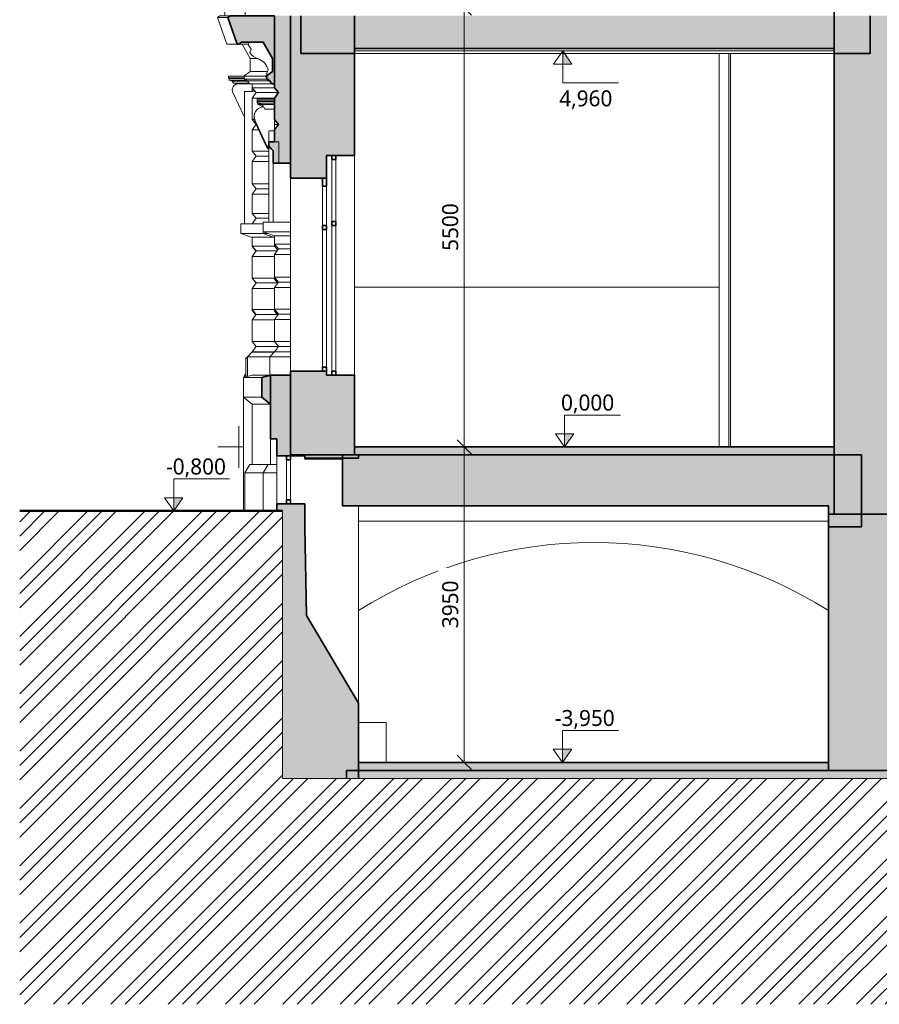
# Model space of a CAD drawing. Header units: metres. Extents: x -2.8 to 28.4, y -7 to 24.8.
# Tile 1 of 14: x -2.8 to 7.9, y -7 to 5.4. Entities that reach past the tile are written whole.
import ezdxf

# ---------------------------------------------------------------- set-up
doc = ezdxf.new("R2010")
doc.units = ezdxf.units.M
for name, color, linetype, lineweight in [('AV-KOTY', 7, 'Continuous', 5), ('AV-KOTY-100', 7, 'Continuous', 5), ('AV-LEGENDY', 7, 'Continuous', 18), ('AV-SRAFY', 7, 'Continuous', 35), ('AV-STAVBA', 7, 'Continuous', 18)]:
    doc.layers.add(name, color=color, linetype=linetype, lineweight=lineweight)
doc.styles.add('Trebuchet MS', font='trebuc.ttf', dxfattribs={"height": 0.2})
doc.dimstyles.new('2_mm_-_O_-_Blue_-_mm', dxfattribs={"dimscale": 0.3048, "dimtxt": 0.20619, "dimasz": 0.590551, "dimexe": 0.393701, "dimexo": 0.0625, "dimgap": 0.065617, "dimtad": 1, "dimdec": 0, "dimlfac": 1000, "dimzin": 0, "dimdsep": 46, "dimtxsty": 'Trebuchet MS', "dimblk1": 'OBLIQUE', "dimblk2": 'OBLIQUE', "dimsah": 1, "dimcen": 0.09, "dimazin": 0, "dimtfac": 1, "dimtdec": 4, "dimtix": 1, "dimtmove": 0, "dimatfit": 3, "dimfxl": 0.984252, "dimfxlon": 1, "dimtvp": 1, "dimtfill": 1, "dimtolj": 1, "dimtzin": 0, "dimarcsym": 2})

# ---------------------------------------------------------------- blocks, each defined once
blk = doc.blocks.new('WI_1-1_sklepní_s příčlemi_s klenutým nadpražím_2x šikmý parapet_ nadpraží - 1300x600-1035867-Řez A-A_')
at = {"layer": 'AV-STAVBA', "lineweight": 35}
for p, q in [((0.548, -0.11), (0.498, -0.11)), ((0.498, -0.11), (0.498, -0.16)), ((0.548, -0.16), (0.548, -0.11)), ((0.498, -0.16), (0.548, -0.16)), ((0.548, -0.66), (0.498, -0.66)), ((0.498, -0.66), (0.498, -0.71)), ((0.498, -0.71), (0.548, -0.71)), ((0.548, -0.71), (0.548, -0.66))]:
    blk.add_line(p, q, dxfattribs=at)
at = {"layer": 'AV-STAVBA'}
for p, q in [((0.498, -0.66), (0.498, -0.16)), ((0.548, -0.16), (0.548, -0.66))]:
    blk.add_line(p, q, dxfattribs=at)
blk = doc.blocks.new('GM_Detový svod_1 - GM_Detový svod_04-1520184-Řez A-A_')
at = {"layer": 'AV-STAVBA'}
blk.add_line((-0.039, 0.622), (-0.039, -0.8), dxfattribs=at)
at = {"layer": 'AV-STAVBA', "flags": 128}
for points in [[(-0.012, 0.918), (-0.015, 0.914), (-0.018, 0.909), (-0.02, 0.905), (-0.023, 0.9), (-0.025, 0.895), (-0.028, 0.889), (-0.03, 0.884), (-0.031, 0.879), (-0.033, 0.874)], [(-0.012, 0.915), (-0.013, 0.913), (-0.016, 0.909), (-0.019, 0.904), (-0.021, 0.899), (-0.023, 0.894), (-0.026, 0.889), (-0.028, 0.884), (-0.029, 0.878), (-0.031, 0.873)]]:
    blk.add_lwpolyline(points, dxfattribs=at)
blk = doc.blocks.new('Zdobná fasáda 1NP - Zdobná fasáda 1NP-1554848-Řez A-A_')
at = {"layer": 'AV-STAVBA'}
for points in [[(0.332, 3.553), (0.403, 3.553), (0.403, 3.821), (0.278, 3.821), (0.278, 3.769), (0.332, 3.704), (0.332, 3.66)], [(0.298, 0.535), (0.298, 0.9), (0.188, 0.871), (0.188, 0.624), (0.229, 0.591)]]:
    blk.add_hatch(color=256, dxfattribs=at).paths.add_polyline_path(points)
for p, q in [((-0.229, 4.645), (-0.038, 4.645)), ((-0.229, 4.622), (-0.229, 4.645)), ((-0.222, 4.615), (-0.229, 4.622)), ((-0.03, 4.622), (-0.229, 4.622)), ((-0.219, 4.595), (-0.222, 4.615)), ((-0.028, 4.615), (-0.222, 4.615)), ((-0.181, 4.581), (-0.219, 4.595)), ((-0.004, 4.595), (-0.219, 4.595)), ((-0.166, 4.555), (-0.181, 4.581)), ((0.013, 4.581), (-0.181, 4.581)), ((-0.174, 4.44), (-0.033, 4.137)), ((0.032, 4.555), (-0.166, 4.555)), ((-0.136, 4.547), (-0.141, 4.555)), ((-0.136, 4.547), (-0.106, 4.547)), ((-0.025, 4.547), (-0.106, 4.547)), ((-0.027, 4.452), (-0.027, 2.874)), ((0.068, 4.452), (-0.027, 4.452)), ((0.068, 4.547), (-0.025, 4.547)), ((0.068, 4.452), (0.068, 4.5)), ((0.105, 4.457), (0.068, 4.457)), ((0.131, 4.358), (0.348, 4.358)), ((0.131, 4.335), (0.131, 4.358)), ((0.131, 4.315), (0.131, 4.335)), ((0.138, 4.328), (0.131, 4.335)), ((0.348, 4.335), (0.131, 4.335)), ((0.141, 4.308), (0.138, 4.328)), ((0.348, 4.328), (0.138, 4.328)), ((0.138, 4.308), (0.131, 4.315)), ((0.14, 4.315), (0.131, 4.315)), ((0.141, 4.288), (0.138, 4.308)), ((0.142, 4.308), (0.138, 4.308)), ((0.195, 4.289), (0.141, 4.308)), ((0.348, 4.308), (0.141, 4.308)), ((0.195, 4.269), (0.141, 4.288)), ((0.195, 4.288), (0.141, 4.288)), ((0.228, 4.231), (0.195, 4.289)), ((0.348, 4.289), (0.195, 4.289)), ((0.201, 4.258), (0.195, 4.269)), ((0.206, 4.269), (0.195, 4.269)), ((0.228, 4.231), (0.348, 4.231)), ((0.105, 4.085), (0.247, 3.78)), ((0.348, 3.97), (0.348, 4.1)), ((0.105, 4.065), (0.247, 3.76)), ((0.348, 3.96), (0.278, 3.96)), ((0.278, 3.953), (0.278, 3.821)), ((0.278, 2.945), (0.278, 3.749)), ((0.403, 3.821), (0.348, 3.821)), ((0.403, 3.553), (0.403, 3.821)), ((0.332, 2.945), (0.332, 3.554)), ((-0.027, 2.874), (-0.027, 2.795)), ((0.278, 2.945), (0.278, 2.815)), ((0.332, 2.945), (0.332, 2.815)), ((-0.072, 2.675), (-0.072, 2.795)), ((0.208, 2.795), (-0.072, 2.795)), ((0.208, 2.695), (0.208, 2.815)), ((0.548, 2.815), (0.208, 2.815)), ((0.068, 2.625), (-0.072, 2.675)), ((0.208, 2.675), (-0.072, 2.675)), ((0.348, 2.645), (0.208, 2.695)), ((0.548, 2.695), (0.208, 2.695)), ((0.208, 2.675), (0.208, 2.695)), ((0.348, 2.625), (0.208, 2.675)), ((0.264, 2.675), (0.208, 2.675)), ((0.548, 2.645), (0.348, 2.645)), ((-0.012, 1.111), (0.008, 1.131)), ((-0.012, 0.879), (-0.012, 1.111)), ((0.008, 1.111), (-0.012, 1.111)), ((0.008, 1.131), (0.068, 1.191)), ((0.008, 0.884), (0.008, 1.131)), ((0.288, 1.131), (0.008, 1.131)), ((0.288, 1.131), (0.348, 1.191)), ((0.288, 0.9), (0.288, 1.131)), ((0.548, 1.131), (0.288, 1.131)), ((0.348, 1.191), (0.548, 1.191)), ((-0.042, 0.871), (0.068, 0.9)), ((-0.042, 0.624), (-0.042, 0.871)), ((0.188, 0.871), (-0.042, 0.871)), ((0.068, 0.9), (0.288, 0.9)), ((0.288, 0.9), (0.298, 0.9)), ((0.288, 0.897), (0.288, 0.9)), ((0.068, 0.535), (-0.042, 0.624)), ((-0.042, 0.624), (0.188, 0.624)), ((0.298, 0.535), (0.068, 0.535)), ((-0.022, -0.325), (0.039, -0.22)), ((0.039, -0.22), (0.269, -0.22)), ((0.208, -0.325), (0.269, -0.22)), ((0.269, -0.22), (0.378, -0.22)), ((-0.022, -0.8), (-0.022, -0.325)), ((0.208, -0.325), (-0.022, -0.325)), ((0.208, -0.8), (0.208, -0.325)), ((0.378, -0.325), (0.208, -0.325))]:
    blk.add_line(p, q, dxfattribs=at)
at = {"layer": 'AV-STAVBA', "lineweight": 35}
for p, q in [((0.348, 3.821), (0.278, 3.821)), ((0.278, 3.821), (0.278, 3.769)), ((0.332, 3.704), (0.332, 3.553)), ((0.332, 3.553), (0.403, 3.553)), ((0.298, 0.9), (0.188, 0.871)), ((0.188, 0.871), (0.188, 0.624)), ((0.298, 0.535), (0.298, 0.9)), ((0.188, 0.624), (0.298, 0.535))]:
    blk.add_line(p, q, dxfattribs=at)
at = {"layer": 'AV-STAVBA'}
for centre, radius, start, end in [((-0.106, 4.472), 0.075, 90, 205), ((0.217, 4.137), 0.123, 92.4162, 205), ((0.031, 4.167), 0.07, 205, 214.2124), ((0.217, 4.117), 0.123, 174.2503, 205), ((0.311, 3.81), 0.07, 205, 262.3246), ((0.311, 3.79), 0.07, 205, 242.1643)]:
    blk.add_arc(centre, radius, start, end, dxfattribs=at)
at = {"layer": 'AV-STAVBA', "lineweight": 35}
blk.add_open_spline([(0.278, 3.769), (0.287, 3.758), (0.305, 3.736), (0.323, 3.715), (0.332, 3.704)], degree=3, dxfattribs=at)
blk = doc.blocks.new('WI_2-1_dvojité_bez středního sloupku_vnější půlkruhové nadpraží - 1250x-1561485-Řez A-A_')
at = {"layer": 'AV-STAVBA', "lineweight": 35}
for p, q in [((1.068, 3.65), (1.068, 3.6)), ((1.118, 3.65), (1.068, 3.65)), ((1.068, 3.6), (1.118, 3.6)), ((1.118, 3.6), (1.118, 3.65)), ((0.998, 3.368), (0.948, 3.368)), ((0.948, 3.368), (0.948, 3.265)), ((0.998, 3.265), (0.998, 3.368)), ((0.948, 3.265), (0.998, 3.265)), ((0.998, 2.775), (0.948, 2.775)), ((0.948, 2.775), (0.948, 2.725)), ((0.948, 2.725), (0.998, 2.725)), ((0.998, 2.725), (0.998, 2.775)), ((1.068, 2.825), (1.068, 2.775)), ((1.118, 2.825), (1.068, 2.825)), ((1.068, 2.775), (1.118, 2.775)), ((1.118, 2.775), (1.118, 2.825)), ((0.998, 1), (0.948, 1)), ((0.948, 1), (0.948, 0.95)), ((0.998, 0.95), (0.998, 1)), ((0.948, 0.95), (0.998, 0.95)), ((1.068, 0.95), (1.068, 0.9)), ((1.118, 0.95), (1.068, 0.95)), ((1.068, 0.9), (1.118, 0.9)), ((1.118, 0.9), (1.118, 0.95))]:
    blk.add_line(p, q, dxfattribs=at)
at = {"layer": 'AV-STAVBA'}
for p, q in [((1.068, 2.825), (1.068, 3.6)), ((1.118, 2.825), (1.118, 3.6)), ((0.948, 3.025), (0.948, 3.264)), ((0.998, 3.264), (0.998, 3.025)), ((0.948, 2.775), (0.948, 3.025)), ((0.998, 3.025), (0.998, 2.775)), ((0.948, 2.725), (0.948, 1)), ((0.998, 2.725), (0.998, 1)), ((1.068, 0.95), (1.068, 2.775)), ((1.118, 0.95), (1.118, 2.775))]:
    blk.add_line(p, q, dxfattribs=at)
blk = doc.blocks.new('Římsa nad 1NP - Římsa nad 1NP-1582674-Řez A-A_')
at = {"layer": 'AV-STAVBA'}
for points in [[(0.179, 6.067), (0.284, 6.067), (0.284, 6.1), (0.064, 6.1), (0.064, 6.067), (0.167, 6.067)], [(0.266, 5.73), (0.286, 5.73), (0.286, 5.85), (0.061, 5.85), (0.061, 5.73), (0.253, 5.73)], [(0.228, 5.53), (0.284, 5.53), (0.284, 5.624), (0.064, 5.624), (0.064, 5.53), (0.129, 5.53)], [(0.348, 4.55), (0.348, 5.4), (-0.207, 5.4), (-0.236, 5.38), (-0.121, 5.045), (-0.101, 5.045), (-0.065, 5.07), (0.207, 5.07), (0.324, 4.867), (0.324, 4.702), (0.242, 4.645), (0.255, 4.607), (0.289, 4.587), (0.315, 4.55), (0.327, 4.55)]]:
    blk.add_hatch(color=256, dxfattribs=at).paths.add_polyline_path(points)
h = blk.add_hatch(color=256, dxfattribs=at)
h.paths.add_polyline_path([(0.128, 5.624), (0.219, 5.624), (0.204, 5.642), (0.191, 5.652), (0.179, 5.658), (0.216, 5.658), (0.235, 5.695), (0.248, 5.695), (0.276, 5.73), (0.072, 5.73), (0.1, 5.695), (0.112, 5.695), (0.132, 5.658), (0.167, 5.657), (0.154, 5.651), (0.142, 5.64), (0.129, 5.626)])
h.paths.add_polyline_path([(0.228, 5.85), (0.232, 5.85), (0.213, 5.886), (0.204, 5.886), (0.204, 5.922), (0.216, 5.93), (0.204, 5.937), (0.204, 5.987), (0.225, 5.994), (0.208, 6.005), (0.235, 6.023), (0.243, 6.029), (0.26, 6.067), (0.088, 6.067), (0.105, 6.029), (0.129, 6.011), (0.139, 6.005), (0.123, 5.994), (0.144, 5.987), (0.144, 5.937), (0.131, 5.93), (0.144, 5.922), (0.144, 5.886), (0.135, 5.886), (0.116, 5.85), (0.216, 5.85)])
for p, q in [((-0.245, 6.1), (-0.203, 6.058)), ((-0.203, 6.058), (-0.228, 6.003)), ((-0.203, 6.058), (0.016, 6.058)), ((0.014, 6.046), (0, 6.032)), ((0.024, 6.1), (0.014, 6.046)), ((0.082, 6.046), (0.014, 6.046)), ((0.074, 6.067), (0.087, 6.029)), ((0.074, 6.067), (0.087, 6.029)), ((0.074, 6.067), (0.087, 6.029)), ((0.074, 6.067), (0.087, 6.029)), ((0.074, 6.067), (0.087, 6.029)), ((0.074, 6.067), (0.087, 6.029)), ((0.074, 6.067), (0.087, 6.029)), ((0.26, 6.029), (0.274, 6.067)), ((0.26, 6.029), (0.274, 6.067)), ((0.26, 6.029), (0.274, 6.067)), ((0.26, 6.029), (0.274, 6.067)), ((0.26, 6.029), (0.274, 6.067)), ((0.26, 6.029), (0.274, 6.067)), ((0.26, 6.029), (0.274, 6.067)), ((0.358, 6.046), (0.266, 6.046)), ((-0.228, 6.003), (0.021, 6.003)), ((-0.228, 6.003), (-0.195, 5.964)), ((-0.195, 5.964), (0.024, 5.964)), ((-0.195, 5.64), (-0.195, 5.964)), ((0, 6.032), (0.087, 6.032)), ((0, 6.032), (0.014, 6.018)), ((0.014, 6.018), (0.1, 6.018)), ((0.014, 6.018), (0.024, 5.997)), ((0.024, 5.997), (0.105, 5.997)), ((0.024, 5.646), (0.024, 5.997)), ((0.087, 6.029), (0.112, 6.005)), ((0.087, 6.029), (0.104, 6.029)), ((0.088, 6.029), (0.112, 6.005)), ((0.088, 6.029), (0.112, 6.005)), ((0.088, 6.029), (0.112, 6.005)), ((0.088, 6.029), (0.112, 6.005)), ((0.088, 6.029), (0.112, 6.005)), ((0.088, 6.029), (0.112, 6.005)), ((0.112, 6.005), (0.102, 5.994)), ((0.112, 6.005), (0.102, 5.994)), ((0.112, 6.005), (0.102, 5.994)), ((0.112, 6.005), (0.102, 5.994)), ((0.112, 6.005), (0.102, 5.994)), ((0.112, 6.005), (0.102, 5.994)), ((0.112, 6.005), (0.102, 5.994)), ((0.102, 5.994), (0.115, 5.987)), ((0.102, 5.994), (0.115, 5.987)), ((0.102, 5.994), (0.115, 5.987)), ((0.102, 5.994), (0.115, 5.987)), ((0.102, 5.994), (0.115, 5.987)), ((0.102, 5.994), (0.115, 5.987)), ((0.102, 5.994), (0.115, 5.987)), ((0.123, 5.994), (0.102, 5.994)), ((0.115, 5.937), (0.108, 5.93)), ((0.115, 5.937), (0.108, 5.93)), ((0.115, 5.937), (0.108, 5.93)), ((0.115, 5.937), (0.108, 5.93)), ((0.115, 5.937), (0.108, 5.93)), ((0.115, 5.937), (0.108, 5.93)), ((0.115, 5.937), (0.108, 5.93)), ((0.108, 5.93), (0.115, 5.922)), ((0.108, 5.93), (0.115, 5.922)), ((0.108, 5.93), (0.115, 5.922)), ((0.108, 5.93), (0.115, 5.922)), ((0.108, 5.93), (0.115, 5.922)), ((0.108, 5.93), (0.115, 5.922)), ((0.108, 5.93), (0.115, 5.922)), ((0.131, 5.93), (0.108, 5.93)), ((0.139, 6.005), (0.112, 6.005)), ((0.115, 5.987), (0.115, 5.937)), ((0.115, 5.987), (0.115, 5.937)), ((0.115, 5.987), (0.115, 5.937)), ((0.115, 5.987), (0.115, 5.937)), ((0.115, 5.987), (0.115, 5.937)), ((0.115, 5.987), (0.115, 5.937)), ((0.115, 5.987), (0.115, 5.937)), ((0.144, 5.987), (0.115, 5.987)), ((0.144, 5.937), (0.115, 5.937)), ((0.115, 5.922), (0.115, 5.886)), ((0.115, 5.922), (0.115, 5.886)), ((0.115, 5.922), (0.115, 5.886)), ((0.115, 5.922), (0.115, 5.886)), ((0.115, 5.922), (0.115, 5.886)), ((0.115, 5.922), (0.115, 5.886)), ((0.115, 5.922), (0.115, 5.886)), ((0.144, 5.922), (0.115, 5.922)), ((0.233, 5.987), (0.204, 5.987)), ((0.233, 5.937), (0.204, 5.937)), ((0.233, 5.922), (0.204, 5.922)), ((0.235, 6.005), (0.208, 6.005)), ((0.24, 5.93), (0.216, 5.93)), ((0.246, 5.994), (0.225, 5.994)), ((0.233, 5.987), (0.246, 5.994)), ((0.233, 5.987), (0.246, 5.994)), ((0.233, 5.987), (0.246, 5.994)), ((0.233, 5.987), (0.246, 5.994)), ((0.233, 5.987), (0.246, 5.994)), ((0.233, 5.987), (0.246, 5.994)), ((0.233, 5.987), (0.246, 5.994)), ((0.233, 5.937), (0.233, 5.987)), ((0.233, 5.937), (0.233, 5.987)), ((0.233, 5.937), (0.233, 5.987)), ((0.233, 5.937), (0.233, 5.987)), ((0.233, 5.937), (0.233, 5.987)), ((0.233, 5.937), (0.233, 5.987)), ((0.233, 5.937), (0.233, 5.987)), ((0.24, 5.93), (0.233, 5.937)), ((0.24, 5.93), (0.233, 5.937)), ((0.24, 5.93), (0.233, 5.937)), ((0.24, 5.93), (0.233, 5.937)), ((0.24, 5.93), (0.233, 5.937)), ((0.24, 5.93), (0.233, 5.937)), ((0.24, 5.93), (0.233, 5.937)), ((0.233, 5.922), (0.24, 5.93)), ((0.233, 5.922), (0.24, 5.93)), ((0.233, 5.922), (0.24, 5.93)), ((0.233, 5.922), (0.24, 5.93)), ((0.233, 5.922), (0.24, 5.93)), ((0.233, 5.922), (0.24, 5.93)), ((0.233, 5.922), (0.24, 5.93)), ((0.233, 5.886), (0.233, 5.922)), ((0.233, 5.886), (0.233, 5.922)), ((0.233, 5.886), (0.233, 5.922)), ((0.233, 5.886), (0.233, 5.922)), ((0.233, 5.886), (0.233, 5.922)), ((0.233, 5.886), (0.233, 5.922)), ((0.233, 5.886), (0.233, 5.922)), ((0.235, 6.005), (0.26, 6.029)), ((0.235, 6.005), (0.26, 6.029)), ((0.235, 6.005), (0.26, 6.029)), ((0.235, 6.005), (0.26, 6.029)), ((0.235, 6.005), (0.26, 6.029)), ((0.235, 6.005), (0.26, 6.029)), ((0.235, 6.005), (0.26, 6.029)), ((0.246, 5.994), (0.235, 6.005)), ((0.235, 6.005), (0.235, 6.005)), ((0.246, 5.994), (0.235, 6.005)), ((0.235, 6.005), (0.235, 6.005)), ((0.246, 5.994), (0.235, 6.005)), ((0.235, 6.005), (0.235, 6.005)), ((0.246, 5.994), (0.235, 6.005)), ((0.235, 6.005), (0.235, 6.005)), ((0.246, 5.994), (0.235, 6.005)), ((0.235, 6.005), (0.235, 6.005)), ((0.246, 5.994), (0.235, 6.005)), ((0.235, 6.005), (0.235, 6.005)), ((0.246, 5.994), (0.235, 6.005)), ((0.243, 6.029), (0.26, 6.029)), ((0.243, 5.997), (0.358, 5.997)), ((0.248, 6.018), (0.358, 6.018)), ((0.261, 6.032), (0.358, 6.032)), ((0.11, 5.886), (0.096, 5.85)), ((0.11, 5.886), (0.096, 5.85)), ((0.111, 5.886), (0.11, 5.886)), ((0.135, 5.886), (0.111, 5.886)), ((0.238, 5.886), (0.213, 5.886)), ((0.251, 5.85), (0.238, 5.886)), ((0.251, 5.85), (0.238, 5.886)), ((0.06, 5.73), (0.084, 5.695)), ((0.06, 5.73), (0.084, 5.695)), ((0.06, 5.73), (0.084, 5.695)), ((0.06, 5.73), (0.084, 5.695)), ((0.06, 5.73), (0.084, 5.695)), ((0.06, 5.73), (0.084, 5.695)), ((0.06, 5.73), (0.084, 5.695)), ((0.061, 5.73), (0.06, 5.73)), ((0.084, 5.695), (0.1, 5.695)), ((0.094, 5.695), (0.108, 5.658)), ((0.094, 5.695), (0.108, 5.658)), ((0.24, 5.658), (0.254, 5.695)), ((0.24, 5.658), (0.254, 5.695)), ((0.248, 5.695), (0.264, 5.695)), ((0.264, 5.695), (0.288, 5.73)), ((0.264, 5.695), (0.288, 5.73)), ((0.264, 5.695), (0.288, 5.73)), ((0.264, 5.695), (0.288, 5.73)), ((0.264, 5.695), (0.288, 5.73)), ((0.264, 5.695), (0.288, 5.73)), ((0.264, 5.695), (0.288, 5.73)), ((0.288, 5.73), (0.286, 5.73)), ((-0.195, 5.64), (-0.274, 5.484)), ((0.017, 5.64), (-0.195, 5.64)), ((0.013, 5.588), (-0.02, 5.531)), ((0.024, 5.647), (-0.001, 5.622)), ((0.064, 5.622), (-0.001, 5.622)), ((-0.001, 5.622), (0.013, 5.608)), ((0.013, 5.608), (0.064, 5.608)), ((0.013, 5.608), (0.013, 5.588)), ((0.013, 5.588), (0.064, 5.588)), ((0.024, 5.647), (0.117, 5.647)), ((0.123, 5.658), (0.105, 5.624)), ((0.123, 5.658), (0.105, 5.624)), ((0.123, 5.658), (0.105, 5.624)), ((0.123, 5.658), (0.105, 5.624)), ((0.123, 5.658), (0.105, 5.624)), ((0.123, 5.658), (0.105, 5.624)), ((0.123, 5.658), (0.105, 5.624)), ((0.132, 5.658), (0.108, 5.658)), ((0.24, 5.658), (0.216, 5.658)), ((0.242, 5.624), (0.225, 5.658)), ((0.242, 5.624), (0.225, 5.658)), ((0.242, 5.624), (0.225, 5.658)), ((0.242, 5.624), (0.225, 5.658)), ((0.242, 5.624), (0.225, 5.658)), ((0.242, 5.624), (0.225, 5.658)), ((0.242, 5.624), (0.225, 5.658)), ((0.23, 5.647), (0.358, 5.647)), ((0.358, 5.622), (0.284, 5.622)), ((0.284, 5.608), (0.358, 5.608)), ((0.284, 5.588), (0.358, 5.588)), ((-0.274, 5.484), (-0.02, 5.484)), ((-0.274, 5.484), (-0.274, 5.4)), ((-0.02, 5.531), (0.064, 5.531)), ((-0.02, 5.531), (-0.02, 5.4)), ((0.284, 5.531), (0.358, 5.531)), ((-0.366, 5.38), (-0.337, 5.4)), ((-0.251, 5.045), (-0.366, 5.38)), ((-0.236, 5.38), (-0.366, 5.38)), ((-0.207, 5.4), (-0.337, 5.4)), ((0.028, 5.07), (0.021, 5.031)), ((-0.251, 5.045), (-0.121, 5.045)), ((-0.101, 5.045), (0.024, 5.045)), ((0.044, 4.867), (-0.059, 5.045)), ((0.021, 5.031), (0.057, 4.982)), ((0.057, 4.982), (0.038, 4.936)), ((0.044, 4.702), (0.044, 4.867)), ((0.129, 4.867), (0.044, 4.867)), ((-0.038, 4.645), (0.044, 4.702)), ((0.261, 4.702), (0.044, 4.702)), ((0.27, 4.718), (0.247, 4.679)), ((-0.025, 4.607), (-0.038, 4.645)), ((0.242, 4.645), (-0.038, 4.645)), ((0.009, 4.587), (-0.025, 4.607)), ((0.255, 4.607), (-0.025, 4.607)), ((0.035, 4.55), (0.009, 4.587)), ((0.289, 4.587), (0.009, 4.587)), ((0.247, 4.679), (0.265, 4.661)), ((0.035, 4.55), (0.315, 4.55))]:
    blk.add_line(p, q, dxfattribs=at)
at = {"layer": 'AV-STAVBA', "lineweight": 35}
for p, q in [((0.284, 6.1), (0.064, 6.1)), ((0.064, 6.1), (0.064, 6.067)), ((0.064, 6.067), (0.284, 6.067)), ((0.174, 6.067), (0.088, 6.067)), ((0.26, 6.067), (0.174, 6.067)), ((0.284, 6.067), (0.284, 6.1)), ((0.144, 5.987), (0.144, 5.937)), ((0.144, 5.922), (0.144, 5.886)), ((0.204, 5.937), (0.204, 5.987)), ((0.204, 5.886), (0.204, 5.922)), ((0.286, 5.85), (0.061, 5.85)), ((0.061, 5.85), (0.061, 5.73)), ((0.116, 5.85), (0.174, 5.85)), ((0.144, 5.886), (0.135, 5.886)), ((0.174, 5.85), (0.232, 5.85)), ((0.213, 5.886), (0.204, 5.886)), ((0.286, 5.73), (0.286, 5.85)), ((0.061, 5.73), (0.286, 5.73)), ((0.174, 5.73), (0.072, 5.73)), ((0.1, 5.695), (0.112, 5.695)), ((0.276, 5.73), (0.174, 5.73)), ((0.235, 5.695), (0.248, 5.695)), ((0.284, 5.624), (0.064, 5.624)), ((0.064, 5.624), (0.064, 5.53)), ((0.128, 5.624), (0.174, 5.624)), ((0.132, 5.658), (0.169, 5.658)), ((0.174, 5.624), (0.219, 5.624)), ((0.178, 5.658), (0.216, 5.658)), ((0.284, 5.53), (0.284, 5.624)), ((0.064, 5.53), (0.284, 5.53)), ((-0.207, 5.4), (-0.236, 5.38)), ((-0.236, 5.38), (-0.121, 5.045)), ((0.348, 5.4), (-0.207, 5.4)), ((0.348, 4.55), (0.348, 5.4)), ((-0.101, 5.045), (-0.065, 5.07)), ((-0.065, 5.07), (0.207, 5.07)), ((0.207, 5.07), (0.324, 4.867)), ((-0.121, 5.045), (-0.101, 5.045)), ((0.324, 4.867), (0.324, 4.702)), ((0.324, 4.702), (0.242, 4.645)), ((0.242, 4.645), (0.255, 4.607)), ((0.255, 4.607), (0.289, 4.587)), ((0.289, 4.587), (0.315, 4.55)), ((0.315, 4.55), (0.348, 4.55))]:
    blk.add_line(p, q, dxfattribs=at)
at = {"layer": 'AV-STAVBA'}
for centre, radius, start, end in [((0.225, 5.086), 0.24, 218.9061, 250.7098), ((0.082, 4.679), 0.192, 11.7295, 70.7098)]:
    blk.add_arc(centre, radius, start, end, dxfattribs=at)
at = {"layer": 'AV-STAVBA', "lineweight": 35}
for points in [[(0.088, 6.067), (0.09, 6.061), (0.096, 6.048), (0.101, 6.036), (0.104, 6.029)], [(0.243, 6.029), (0.246, 6.036), (0.252, 6.048), (0.257, 6.061), (0.26, 6.067)], [(0.104, 6.029), (0.11, 6.025), (0.121, 6.016), (0.133, 6.008), (0.139, 6.005)], [(0.139, 6.005), (0.136, 6.003), (0.131, 6), (0.125, 5.996), (0.123, 5.994)], [(0.144, 5.937), (0.142, 5.936), (0.137, 5.933), (0.133, 5.931), (0.131, 5.93)], [(0.131, 5.93), (0.133, 5.928), (0.137, 5.926), (0.142, 5.924), (0.144, 5.922)], [(0.204, 5.987), (0.207, 5.988), (0.215, 5.99), (0.221, 5.993), (0.225, 5.994)], [(0.216, 5.93), (0.214, 5.931), (0.21, 5.933), (0.206, 5.936), (0.204, 5.937)], [(0.204, 5.922), (0.206, 5.924), (0.21, 5.926), (0.214, 5.928), (0.216, 5.93)], [(0.208, 6.005), (0.215, 6.008), (0.227, 6.016), (0.238, 6.025), (0.243, 6.029)], [(0.225, 5.994), (0.222, 5.996), (0.217, 6), (0.211, 6.003), (0.208, 6.005)], [(0.135, 5.886), (0.131, 5.88), (0.125, 5.868), (0.118, 5.856), (0.116, 5.85)], [(0.232, 5.85), (0.229, 5.856), (0.223, 5.868), (0.216, 5.88), (0.213, 5.886)], [(0.072, 5.73), (0.076, 5.724), (0.085, 5.712), (0.095, 5.701), (0.1, 5.695)], [(0.112, 5.695), (0.115, 5.689), (0.121, 5.676), (0.128, 5.664), (0.132, 5.658)], [(0.216, 5.658), (0.219, 5.664), (0.226, 5.676), (0.232, 5.689), (0.235, 5.695)], [(0.248, 5.695), (0.253, 5.701), (0.262, 5.712), (0.271, 5.724), (0.276, 5.73)]]:
    blk.add_open_spline(points, degree=3, dxfattribs=at)
for points, knots in [([(0.123, 5.994), (0.126, 5.993), (0.133, 5.99), (0.14, 5.988), (0.144, 5.987)], [0.0298304, 0.0298304, 0.0298304, 0.0298304, 0.5, 1, 1, 1, 1]), ([(0.169, 5.658), (0.167, 5.657), (0.164, 5.656), (0.16, 5.654), (0.157, 5.653), (0.154, 5.651), (0.151, 5.649), (0.149, 5.647), (0.147, 5.645), (0.146, 5.644), (0.145, 5.643), (0.143, 5.642), (0.141, 5.64), (0.139, 5.637), (0.136, 5.634), (0.132, 5.63), (0.13, 5.626), (0.128, 5.624)], [0, 0, 0, 0, 0.125, 0.1875, 0.25, 0.3125, 0.375, 0.4375, 0.46875, 0.5, 0.53125, 0.5625, 0.625, 0.6875, 0.75, 0.875, 1, 1, 1, 1]), ([(0.219, 5.624), (0.217, 5.627), (0.215, 5.63), (0.211, 5.634), (0.209, 5.636), (0.208, 5.638), (0.206, 5.64), (0.204, 5.642), (0.201, 5.645), (0.199, 5.647), (0.196, 5.649), (0.195, 5.65), (0.193, 5.651), (0.19, 5.653), (0.186, 5.655), (0.181, 5.657), (0.178, 5.658)], [0, 0, 0, 0, 0.166667, 0.25, 0.291667, 0.333333, 0.375, 0.416667, 0.5, 0.583333, 0.625, 0.666667, 0.708333, 0.75, 0.833333, 1, 1, 1, 1])]:
    blk.add_open_spline(points, degree=3, knots=knots, dxfattribs=at)
blk = doc.blocks.new('S_Point - S_Point-1652364-Řez A-A_')
at = {"layer": 'AV-STAVBA'}
for q in [(-0.1, 0.26), (-0.36, 0), (-0.038, 0), (-0.1, -0.26)]:
    blk.add_line((-0.1, 0), q, dxfattribs=at)
blk = doc.blocks.new('Spot Elevations - Vyskova kota vertikalni-6115-Řez A-A_')
at = {"layer": 'AV-KOTY', "true_color": 0x0000ff}
blk.add_hatch(color=5, dxfattribs=at).paths.add_polyline_path([(3.955, -3.95), (3.955, -3.786), (4.07, -3.786)])
at = {"layer": 'AV-KOTY', "color": 5, "true_color": 0x0000ff}
for p, q in [((3.955, -3.55), (4.655, -3.55)), ((3.955, -3.95), (3.955, -3.55)), ((3.84, -3.786), (4.07, -3.786)), ((3.955, -3.95), (3.84, -3.786)), ((3.955, -3.95), (4.07, -3.786)), ((3.955, -3.95), (4.07, -3.786)), ((4.07, -3.786), (3.955, -3.786)), ((3.955, -3.786), (3.955, -3.95)), ((3.782, -3.95), (4.128, -3.95))]:
    blk.add_line(p, q, dxfattribs=at)
blk = doc.blocks.new('DIMBLOCK4-Řez A-A_')
at = {"layer": 'AV-KOTY-100', "color": 5, "true_color": 0x0000ff}
for p, q in [((2.724, 5.5), (2.634, 5.59)), ((2.724, 5.5), (2.604, 5.5)), ((2.724, 5.5), (2.724, 0)), ((2.724, 5.5), (2.814, 5.41)), ((2.724, 5.5), (3.024, 5.5)), ((2.724, 0), (2.604, 0)), ((2.724, 0), (2.634, 0.09)), ((2.724, 0), (2.814, -0.09)), ((2.724, 0), (3.024, 0))]:
    blk.add_line(p, q, dxfattribs=at)
at = {"layer": 'AV-KOTY-100', "color": 0, "insert": (2.448, 2.456), "char_height": 0.2, "width": 0.70454, "attachment_point": 1, "rotation": 90, "line_spacing_factor": 1.048425, "style": 'Trebuchet MS', "bg_fill": 3, "box_fill_scale": 1.25, "bg_fill_color": 256, "bg_fill_true_color": 13158600, "bg_fill_transparency": 0}
blk.add_mtext('5500', dxfattribs=at)
blk = doc.blocks.new('_Oblique')
at = {"color": 0, "linetype": 'ByBlock', "lineweight": -2}
blk.add_line((-0.5, -0.5), (0.5, 0.5), dxfattribs=at)
blk = doc.blocks.new('DIMBLOCK5-Řez A-A_')
at = {"layer": 'AV-KOTY-100', "color": 5, "true_color": 0x0000ff}
for p, q in [((2.724, 0), (2.604, 0)), ((2.724, 0), (2.634, 0.09)), ((2.724, 0), (2.724, -3.95)), ((2.724, 0), (2.814, -0.09)), ((2.724, 0), (3.024, 0)), ((2.724, -3.95), (2.634, -3.86)), ((2.724, -3.95), (2.604, -3.95)), ((2.724, -3.95), (2.814, -4.04)), ((2.724, -3.95), (3.024, -3.95))]:
    blk.add_line(p, q, dxfattribs=at)
at = {"layer": 'AV-KOTY-100', "color": 0, "insert": (2.448, -2.269), "char_height": 0.2, "width": 0.70454, "attachment_point": 1, "rotation": 90, "line_spacing_factor": 1.048425, "style": 'Trebuchet MS', "bg_fill": 3, "box_fill_scale": 1.25, "bg_fill_color": 256, "bg_fill_true_color": 13158600, "bg_fill_transparency": 0}
blk.add_mtext('3950', dxfattribs=at)

msp = doc.modelspace()

# ---------------------------------------------------------------- hatches: boundary and pattern name
at = {"layer": 'AV-LEGENDY', "lineweight": 13}
h = msp.add_hatch(dxfattribs=at)
h.set_pattern_fill('FP_1', color=256, style=0, pattern_type=2)
h.set_pattern_definition([(45, (8.017, 9.925), (-0.35921, 0.35921), []), (45, (8.197, 9.925), (-0.35921, 0.35921), []), (45, (8.376, 9.925), (-0.35921, 0.35921), [])])
h.paths.add_polyline_path([(28.4466, -6.98), (28.4466, -0.78), (14.7482, -0.78), (14.7482, -4.15), (0.4482, -4.15), (0.4482, -0.8), (-2.8437, -0.8), (-2.8437, -6.98), (25.0817, -6.98)])
at = {"layer": 'AV-SRAFY', "lineweight": 18}
for points in [[(0.5255, 3.5529), (0.5482, 3.5529), (0.5482, 5.4), (0.3482, 5.4), (0.3482, 4.5), (0.3996, 4.4387), (0.3482, 4.37), (0.3482, 4.1), (0.3996, 4.0387), (0.3482, 3.97), (0.3482, 3.8212), (0.4032, 3.8212), (0.4032, 3.5529)], [(1.3177, 4.93), (1.3482, 4.93), (1.3482, 4.9917), (7.3582, 4.9917), (7.3582, 4.93), (7.8082, 4.93), (7.8082, 5.4), (0.6782, 5.4), (0.6782, 4.93)], [(8.0382, -0.84), (8.0382, 5.4), (7.3582, 5.4), (7.3582, -0.84), (7.6547, -0.84)], [(7.2882, -1), (7.6982, -1), (7.6982, -0.1), (1.1982, -0.1), (1.1982, -0.738), (7.2882, -0.738), (7.2882, -0.8528)], [(7.3582, -0.1), (7.3582, 0), (1.3482, 0), (1.3482, -0.1), (7.2587, -0.1)], [(7.4567, -4.05), (8.3882, -4.05), (8.3882, -0.84), (7.2882, -0.84), (7.2882, -4.05)], [(13.9918, -4.15), (13.9982, -4.15), (13.9982, -4.05), (1.2482, -4.05), (1.2482, -4.15), (13.1997, -4.15)], [(7.2587, -4.05), (7.2882, -4.05), (7.2882, -3.95), (1.3982, -3.95), (1.3982, -4.05), (6.8626, -4.05)]]:
    msp.add_hatch(color=256, dxfattribs=at).paths.add_polyline_path(points)
h = msp.add_hatch(color=256, dxfattribs=at)
h.paths.add_polyline_path([(0.7236, -0.1), (1.3482, -0.1), (1.3482, 0.9), (0.9982, 0.9), (0.9982, 0.95), (0.5482, 0.95), (0.5482, -0.1)])
h.paths.add_polyline_path([(0.9216, 3.3678), (0.9982, 3.3678), (0.9982, 3.65), (1.3482, 3.65), (1.3482, 5.4), (0.5482, 5.4), (0.5482, 3.3678), (0.7236, 3.3678)])
h = msp.add_hatch(color=256, dxfattribs=at)
h.paths.add_polyline_path([(0.4482, -0.8), (0.4482, -0.71), (0.3782, -0.71), (0.3782, -0.8), (0.3999, -0.8)])
h.paths.add_polyline_path([(0.4482, -0.11), (0.4482, -0.1), (0.5482, -0.1), (0.5482, 0.9), (0.2982, 0.9), (0.2982, 0.1), (0.3782, 0.1), (0.3782, -0.11)])
h = msp.add_hatch(color=256, dxfattribs=at)
h.paths.add_polyline_path([(1.3982, -4.15), (1.3982, -3.21), (0.7482, -2.11), (0.7282, -1.01), (0.7282, -0.71), (0.4482, -0.71), (0.4482, -4.15), (0.5789, -4.15)])
h.paths.add_polyline_path([(1.3177, -0.1401), (1.3982, -0.1401), (1.3982, -0.1), (0.4482, -0.1), (0.4482, -0.11), (0.7282, -0.11), (0.7282, -0.1401), (0.9216, -0.1401)])

# ---------------------------------------------------------------- linework, layer by layer
at = {"layer": 'AV-STAVBA', "lineweight": 35}
for p, q in [((7.3582, 14.3), (7.3582, -0.84)), ((0.3482, 5.4), (0.3482, 4.5)), ((0.5482, 3.3678), (0.5482, 5.4)), ((0.6782, 5.4), (0.6782, 4.93)), ((1.3482, 3.65), (1.3482, 5.4)), ((7.8082, 4.93), (7.8082, 5.4)), ((1.3482, 4.9917), (7.3582, 4.9917)), ((0.6782, 4.93), (1.3482, 4.93)), ((7.3582, 4.93), (7.8082, 4.93)), ((0.3482, 4.5), (0.3996, 4.4387)), ((0.3996, 4.4387), (0.3482, 4.37)), ((0.3482, 4.37), (0.3482, 4.1)), ((0.3482, 4.1), (0.3996, 4.0387)), ((0.3996, 4.0387), (0.3482, 3.97)), ((0.3482, 3.97), (0.3482, 3.8212)), ((0.9982, 3.3678), (0.9982, 3.65)), ((0.9982, 3.65), (1.3482, 3.65)), ((0.4032, 3.5529), (0.5482, 3.5529)), ((0.5482, 3.3678), (0.9982, 3.3678)), ((0.2982, 0.9), (0.2982, 0.1)), ((0.5482, 0.9), (0.2982, 0.9)), ((0.5482, 0.95), (0.5482, -0.1)), ((0.9982, 0.95), (0.5482, 0.95)), ((0.9982, 0.9), (0.9982, 0.95)), ((1.3482, 0.9), (0.9982, 0.9)), ((1.3482, -0.1), (1.3482, 0.9)), ((0.2982, 0.1), (0.3782, 0.1)), ((0.3782, 0.1), (0.3782, -0.11)), ((7.3582, 0), (1.3482, 0)), ((0.3782, -0.11), (0.7282, -0.11)), ((0.5482, -0.1), (7.6982, -0.1)), ((0.7282, -0.11), (0.7282, -0.1401)), ((1.1982, -0.1), (1.1982, -0.738)), ((1.3982, -0.1401), (1.3982, -0.1)), ((7.6982, -1), (7.6982, -0.1)), ((0.7282, -0.1401), (1.3982, -0.1401)), ((0.7282, -0.71), (0.3782, -0.71)), ((0.3782, -0.71), (0.3782, -0.8)), ((0.7282, -1.01), (0.7282, -0.71)), ((1.1982, -0.738), (7.2882, -0.738)), ((7.2882, -0.738), (7.2882, -4.05)), ((7.2882, -0.84), (12.7882, -0.84)), ((0.7482, -2.11), (0.7282, -1.01)), ((7.2882, -1), (7.6982, -1)), ((1.3982, -3.21), (0.7482, -2.11)), ((1.3982, -4.15), (1.3982, -3.21)), ((13.9982, -4.05), (1.2482, -4.05)), ((1.2482, -4.05), (1.2482, -4.15)), ((7.2882, -3.95), (1.3982, -3.95))]:
    msp.add_line(p, q, dxfattribs=at)
at = {"layer": 'AV-STAVBA'}
for p, q in [((1.3482, 4.96), (7.3582, 4.96)), ((7.3582, 4.93), (1.3482, 4.93)), ((5.9182, 4.93), (5.9182, 0)), ((6.0382, 0), (6.0382, 4.93)), ((6.0582, 0), (6.0582, 4.93)), ((0.0682, 4.5), (0.0682, 4.55)), ((0.0682, 4.5), (0.3482, 4.5)), ((0.1196, 4.4387), (0.0682, 4.5)), ((0.0682, 4.37), (0.1196, 4.4387)), ((0.0682, 4.1), (0.0682, 4.37)), ((0.3482, 4.37), (0.0682, 4.37)), ((0.1196, 4.4387), (0.3996, 4.4387)), ((0.0682, 4.1), (0.0955, 4.1)), ((0.115, 4.0442), (0.0682, 4.1)), ((0.0682, 3.97), (0.1184, 4.037)), ((0.0682, 3.705), (0.0682, 3.97)), ((0.1496, 3.97), (0.0682, 3.97)), ((0.3482, 4.0387), (0.3996, 4.0387)), ((0.0682, 3.705), (0.2782, 3.705)), ((0.1196, 3.6437), (0.0682, 3.705)), ((0.3482, 3.8212), (0.4032, 3.8212)), ((0.4032, 3.8212), (0.4032, 3.5529)), ((0.0682, 3.575), (0.1196, 3.6437)), ((0.1196, 3.6437), (0.2782, 3.6437)), ((1.3482, 3.65), (1.3482, 0.9)), ((0.0682, 3.295), (0.0682, 3.575)), ((0.2782, 3.575), (0.0682, 3.575)), ((0.5482, 0.95), (0.5482, 3.3678)), ((0.0682, 3.295), (0.2782, 3.295)), ((0.1196, 3.2337), (0.0682, 3.295)), ((0.0682, 3.165), (0.1196, 3.2337)), ((0.1196, 3.2337), (0.2782, 3.2337)), ((0.0682, 2.925), (0.0682, 3.165)), ((0.2782, 3.165), (0.0682, 3.165)), ((0.0682, 2.925), (0.2782, 2.925)), ((0.1196, 2.8637), (0.0682, 2.925)), ((0.0682, 2.795), (0.1196, 2.8637)), ((0.1196, 2.8637), (0.2782, 2.8637)), ((0.0682, 2.51), (0.0682, 2.6268)), ((0.3432, 2.6268), (0.0682, 2.6268)), ((0.3482, 2.5163), (0.3482, 2.645)), ((0.0682, 2.5163), (0.3692, 2.5163)), ((0.1196, 2.4551), (0.0682, 2.5163)), ((0.0682, 2.51), (0.0735, 2.51)), ((0.1171, 2.4517), (0.0682, 2.51)), ((0.3482, 2.5413), (0.5482, 2.5413)), ((0.3996, 2.4801), (0.3482, 2.5413)), ((0.3897, 2.4669), (0.3482, 2.5163)), ((0.3482, 2.4113), (0.3996, 2.4801)), ((0.3996, 2.4801), (0.5482, 2.4801)), ((0.0682, 2.3863), (0.1196, 2.4551)), ((0.0682, 2.1125), (0.0682, 2.3863)), ((0.3482, 2.3863), (0.0682, 2.3863)), ((0.1196, 2.4551), (0.3809, 2.4551)), ((0.3482, 2.1013), (0.3482, 2.4113)), ((0.5482, 2.4113), (0.3482, 2.4113)), ((0.0682, 2.1163), (0.3482, 2.1163)), ((0.1196, 2.0551), (0.0682, 2.1163)), ((0.0682, 2.1125), (0.0714, 2.1125)), ((0.1181, 2.053), (0.0682, 2.1125)), ((0.3482, 2.1263), (0.5482, 2.1263)), ((0.3996, 2.0651), (0.3482, 2.1263)), ((0.3482, 2.1013), (0.3692, 2.1013)), ((0.3897, 2.0519), (0.3482, 2.1013)), ((0.0682, 1.9863), (0.1196, 2.0551)), ((0.0682, 1.71), (0.0682, 1.9863)), ((0.3482, 1.9863), (0.0682, 1.9863)), ((0.1196, 2.0551), (0.387, 2.0551)), ((0.3482, 1.9963), (0.3996, 2.0651)), ((0.3482, 1.7013), (0.3482, 1.9963)), ((0.5482, 1.9963), (0.3482, 1.9963)), ((0.3996, 2.0651), (0.5482, 2.0651)), ((5.9182, 2), (1.3482, 2)), ((5.9182, 0), (5.9182, 2)), ((0.0682, 1.7213), (0.3482, 1.7213)), ((0.1196, 1.6601), (0.0682, 1.7213)), ((0.0682, 1.71), (0.0777, 1.71)), ((0.1151, 1.6541), (0.0682, 1.71)), ((0.0682, 1.5913), (0.1196, 1.6601)), ((0.1196, 1.6601), (0.3828, 1.6601)), ((0.3482, 1.7263), (0.5482, 1.7263)), ((0.3996, 1.6651), (0.3482, 1.7263)), ((0.3482, 1.7013), (0.3692, 1.7013)), ((0.3897, 1.6519), (0.3482, 1.7013)), ((0.3482, 1.5963), (0.3996, 1.6651)), ((0.3996, 1.6651), (0.5482, 1.6651)), ((0.0682, 1.3213), (0.0682, 1.5913)), ((0.3482, 1.5913), (0.0682, 1.5913)), ((0.3482, 1.3213), (0.3482, 1.5963)), ((0.5482, 1.5963), (0.3482, 1.5963)), ((0.0682, 1.3213), (0.5482, 1.3213)), ((0.1196, 1.2601), (0.0682, 1.3213)), ((0.0682, 1.1913), (0.1196, 1.2601)), ((0.1196, 1.2601), (0.5482, 1.2601)), ((0.3996, 1.2601), (0.3482, 1.3213)), ((0.3482, 1.1913), (0.3996, 1.2601)), ((0.0682, 1.1864), (0.0682, 1.1913)), ((0.5482, 1.1913), (0.0682, 1.1913)), ((0.0682, 1.1864), (0.3432, 1.1864)), ((0.0682, 0.9), (0.2882, 0.9)), ((0.0682, -0.22), (0.0682, 0.535)), ((0.2982, -0.22), (0.2982, 0.1)), ((0.3782, -0.71), (0.3782, -0.11)), ((0.7282, -0.1524), (0.7282, -0.1401)), ((1.1982, -0.1524), (0.7282, -0.1524)), ((1.1982, -0.7425), (1.1982, -0.738)), ((1.3982, -0.7431), (1.3982, -3.21)), ((1.3982, -0.93), (7.2882, -0.93)), ((1.3982, -3.45), (1.7482, -3.45)), ((1.7482, -3.45), (1.7482, -3.95))]:
    msp.add_line(p, q, dxfattribs=at)
at = {"layer": 'AV-STAVBA', "lineweight": 50}
msp.add_line((0.4482, -0.8), (-2.8437, -0.8), dxfattribs=at)
at = {"layer": 'AV-STAVBA', "lineweight": 13}
for p, q in [((0.4482, -4.15), (0.4482, -0.8)), ((14.7482, -4.15), (0.4482, -4.15))]:
    msp.add_line(p, q, dxfattribs=at)
at = {"layer": 'AV-STAVBA'}
msp.add_arc((4.3432, -6.6951), 5.5, 57.62526, 122.37474, dxfattribs=at)

# ---------------------------------------------------------------- block references
at = {"layer": 'AV-KOTY', "color": 5, "true_color": 0x0000ff, "extrusion": (0, 0, -1), "rotation": 180}
msp.add_blockref('Spot Elevations - Vyskova kota vertikalni-6115-Řez A-A_', (-0.0032, 1.01), dxfattribs=at)
at = {"layer": 'AV-KOTY', "color": 5, "true_color": 0x0000ff}
for p in [(0.0261, 3.95), (-4.8696, 3.15), (0, 0)]:
    msp.add_blockref('Spot Elevations - Vyskova kota vertikalni-6115-Řez A-A_', p, dxfattribs=at)
at = {"layer": 'AV-STAVBA'}
for name in ['GM_Detový svod_1 - GM_Detový svod_04-1520184-Řez A-A_', 'Římsa nad 1NP - Římsa nad 1NP-1582674-Řez A-A_', 'Zdobná fasáda 1NP - Zdobná fasáda 1NP-1554848-Řez A-A_', 'WI_2-1_dvojité_bez středního sloupku_vnější půlkruhové nadpraží - 1250x-1561485-Řez A-A_', 'S_Point - S_Point-1652364-Řez A-A_', 'WI_1-1_sklepní_s příčlemi_s klenutým nadpražím_2x šikmý parapet_ nadpraží - 1300x600-1035867-Řez A-A_']:
    msp.add_blockref(name, (0, 0), dxfattribs=at)

# ---------------------------------------------------------------- texts
at = {"layer": 'AV-KOTY', "color": 5, "true_color": 0x0000ff, "char_height": 0.2, "attachment_point": 1, "line_spacing_factor": 1.048425, "style": 'Trebuchet MS'}
for s, insert, width in [('4,960', (3.9139, 4.4664), 0.826381), ('0,000', (3.9367, 0.6559), 0.826381), ('-0,800', (-1.0105, -0.1441), 0.95009), ('-3,950', (3.8591, -3.2941), 0.95009)]:
    msp.add_mtext(s, dxfattribs=dict(at, insert=insert, width=width))

# ---------------------------------------------------------------- next in the draw order: dimensions: what is measured, and where the dimension line sits
at = {"layer": 'AV-KOTY', "color": 5, "true_color": 0x0000ff}
dim = msp.add_linear_dim(base=(2.7242, 0), p1=(3.0242, 5.5), p2=(3.0242, 0), angle=90, dimstyle='2_mm_-_O_-_Blue_-_mm', override={"dimpost": '<>', "dimfxl": 5.5}, dxfattribs=at)
dim.commit()
dim.dimension.update_dxf_attribs({"geometry": 'DIMBLOCK4-Řez A-A_', "text_midpoint": (2.6024, 2.75)})

# ---------------------------------------------------------------- next in the draw order: dimensions: what is measured, and where the dimension line sits
dim = msp.add_linear_dim(base=(2.7242, -3.95), p1=(3.0242, 0), p2=(3.0242, -3.95), angle=90, dimstyle='2_mm_-_O_-_Blue_-_mm', override={"dimpost": '<>', "dimfxl": 3.95}, dxfattribs=at)
dim.commit()
dim.dimension.update_dxf_attribs({"geometry": 'DIMBLOCK5-Řez A-A_', "text_midpoint": (2.6021, -1.975)})

doc.saveas('drawing.dxf')
